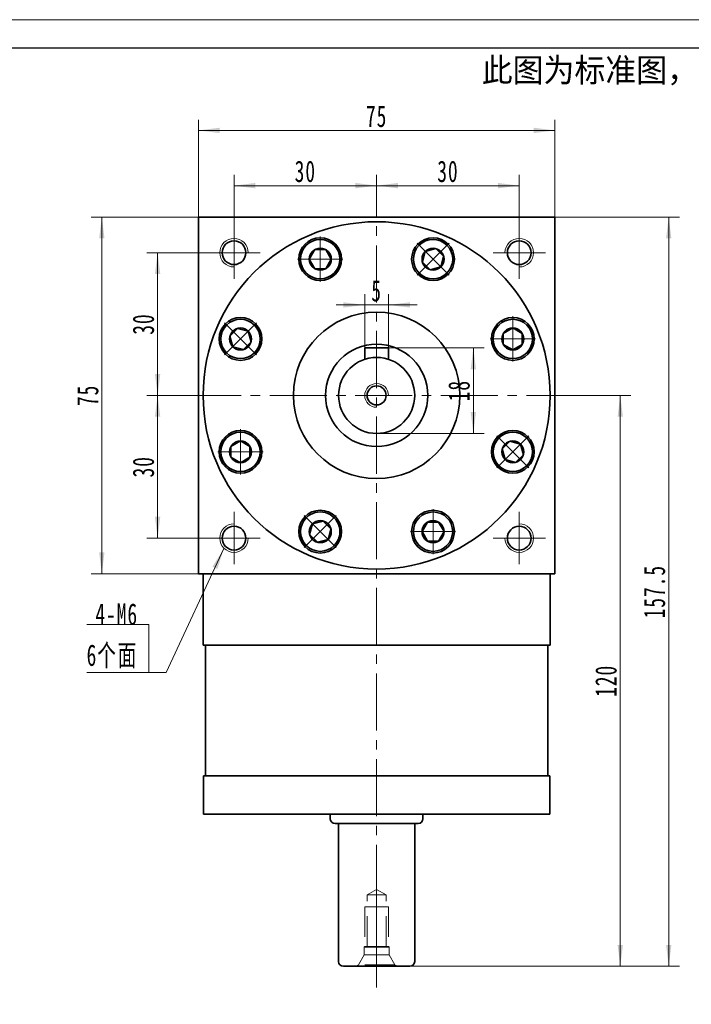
# Model space of a CAD drawing. Header units: millimetres. Extents: x 19 to 522, y 22 to 376.
# Tile 4 of 5: x 272 to 413, y 170 to 376. Entities that reach past the tile are written whole.
import ezdxf

# ---------------------------------------------------------------- set-up
doc = ezdxf.new("R2010")
doc.units = ezdxf.units.MM
doc.set_wipeout_variables(frame=1)
doc.linetypes.add('HIDDEN', pattern=[9.525, 6.35, -3.175])
doc.linetypes.add('点画线', pattern=[18, 12, -2, 2, -2])
doc.layers.get('0').update_dxf_attribs({"lineweight": 35})
doc.layers.add('6文字层', color=3, linetype='Continuous')
for name, color, linetype, lineweight in [('中心线层', 1, '点画线', 18), ('图框_外框线', 7, 'Continuous', 18), ('尺寸线层', 3, 'Continuous', 18), ('粗实线层', 7, 'Continuous', 35)]:
    doc.layers.add(name, color=color, linetype=linetype, lineweight=lineweight)
doc.styles.add('标准', font='txt', dxfattribs={"width": 0.667})
doc.dimstyles.new('a4-1-1.5', dxfattribs={"dimtxt": 4.5, "dimasz": 4.5, "dimexe": 2.25, "dimexo": 0, "dimgap": 0.75, "dimtad": 1, "dimdec": 3, "dimdsep": 46, "dimtxsty": '标准', "dimblk": '_CAXARROW', "dimcen": 0, "dimdle": 6, "dimazin": 2, "dimtfac": 0.707107, "dimtdec": 3, "dimtix": 1, "dimtmove": 2, "dimatfit": 3, "dimfxl": 0, "dimfrac": 2, "dimtolj": 1, "dimtzin": 0, "dimarcsym": 0})

# ---------------------------------------------------------------- blocks, each defined once
blk = doc.blocks.new('*X6')
at = {"layer": '尺寸线层', "linetype": 'Continuous'}
for points in [[(317.08, 341.59), (321.58, 341.03), (321.58, 342.16)], [(347.08, 341.59), (342.58, 341.03), (342.58, 342.16)]]:
    blk.add_hatch(color=0, dxfattribs=at).paths.add_polyline_path(points, flags=0)
at = {"layer": '尺寸线层', "color": 0, "linetype": 'Continuous'}
for p, q in [((317.08, 333), (317.08, 343.84)), ((347.08, 338), (347.08, 343.84)), ((347.08, 341.59), (317.08, 341.59))]:
    blk.add_line(p, q, dxfattribs=at)
at = {"layer": '尺寸线层', "color": 0, "insert": (332.08, 344.57), "char_height": 4.5, "width": 9, "attachment_point": 5, "line_spacing_factor": 1.15057, "style": '标准'}
blk.add_mtext('\\T1.1;30', dxfattribs=at)
blk = doc.blocks.new('_CAXARROW')
blk.add_hatch(color=0).paths.add_polyline_path([(0, 0), (-1, 0.125), (-1, -0.125)], flags=0)
blk = doc.blocks.new('*X7')
at = {"layer": '尺寸线层', "linetype": 'Continuous'}
for points in [[(347.08, 341.59), (351.58, 342.16), (351.58, 341.03)], [(377.08, 341.59), (372.58, 342.16), (372.58, 341.03)]]:
    blk.add_hatch(color=0, dxfattribs=at).paths.add_polyline_path(points, flags=0)
at = {"layer": '尺寸线层', "color": 0, "linetype": 'Continuous'}
for p, q in [((347.08, 338), (347.08, 343.84)), ((377.08, 333), (377.08, 343.84)), ((347.08, 341.59), (377.08, 341.59))]:
    blk.add_line(p, q, dxfattribs=at)
at = {"layer": '尺寸线层', "color": 0, "insert": (362.08, 344.57), "char_height": 4.5, "width": 9, "attachment_point": 5, "line_spacing_factor": 1.15057, "style": '标准'}
blk.add_mtext('\\T1.1;30', dxfattribs=at)
blk = doc.blocks.new('*X8')
at = {"layer": '尺寸线层', "linetype": 'Continuous'}
for points in [[(309.58, 353.2), (314.08, 352.64), (314.08, 353.77)], [(384.58, 353.2), (380.08, 352.64), (380.08, 353.77)]]:
    blk.add_hatch(color=0, dxfattribs=at).paths.add_polyline_path(points, flags=0)
at = {"layer": '尺寸线层', "color": 0, "linetype": 'Continuous'}
for p, q in [((309.58, 335), (309.58, 355.45)), ((384.58, 335), (384.58, 355.45)), ((384.58, 353.2), (309.58, 353.2))]:
    blk.add_line(p, q, dxfattribs=at)
at = {"layer": '尺寸线层', "color": 0, "insert": (347.08, 356.15), "char_height": 4.5, "width": 9, "attachment_point": 5, "line_spacing_factor": 1.15057, "style": '标准'}
blk.add_mtext('\\T1.1;75', dxfattribs=at)
blk = doc.blocks.new('*X9')
at = {"layer": '尺寸线层', "linetype": 'Continuous'}
for points in [[(289.27, 335), (289.83, 330.5), (288.71, 330.5)], [(289.27, 260), (289.83, 264.5), (288.71, 264.5)]]:
    blk.add_hatch(color=0, dxfattribs=at).paths.add_polyline_path(points, flags=0)
at = {"layer": '尺寸线层', "color": 0, "linetype": 'Continuous'}
for p, q in [((309.58, 335), (287.02, 335)), ((289.27, 335), (289.27, 260)), ((309.58, 260), (287.02, 260))]:
    blk.add_line(p, q, dxfattribs=at)
at = {"layer": '尺寸线层', "color": 0, "insert": (286.32, 297.5), "char_height": 4.5, "width": 9, "attachment_point": 5, "rotation": 90, "line_spacing_factor": 1.15057, "style": '标准'}
blk.add_mtext('\\T1.1;75', dxfattribs=at)
blk = doc.blocks.new('*X10')
at = {"layer": '尺寸线层', "linetype": 'Continuous'}
for points in [[(301.01, 327.5), (301.57, 323), (300.44, 323)], [(301.01, 297.5), (301.57, 302), (300.44, 302)]]:
    blk.add_hatch(color=0, dxfattribs=at).paths.add_polyline_path(points, flags=0)
at = {"layer": '尺寸线层', "color": 0, "linetype": 'Continuous'}
for p, q in [((311.58, 327.5), (298.76, 327.5)), ((301.01, 327.5), (301.01, 297.5)), ((306.58, 297.5), (298.76, 297.5))]:
    blk.add_line(p, q, dxfattribs=at)
at = {"layer": '尺寸线层', "color": 0, "insert": (298.03, 312.5), "char_height": 4.5, "width": 9, "attachment_point": 5, "rotation": 90, "line_spacing_factor": 1.15057, "style": '标准'}
blk.add_mtext('\\T1.1;30', dxfattribs=at)
blk = doc.blocks.new('*X11')
at = {"layer": '尺寸线层', "linetype": 'Continuous'}
for points in [[(301.01, 297.5), (301.57, 293), (300.44, 293)], [(301.01, 267.5), (301.57, 272), (300.44, 272)]]:
    blk.add_hatch(color=0, dxfattribs=at).paths.add_polyline_path(points, flags=0)
at = {"layer": '尺寸线层', "color": 0, "linetype": 'Continuous'}
for p, q in [((306.58, 297.5), (298.76, 297.5)), ((301.01, 297.5), (301.01, 267.5)), ((311.58, 267.5), (298.76, 267.5))]:
    blk.add_line(p, q, dxfattribs=at)
at = {"layer": '尺寸线层', "color": 0, "insert": (298.03, 282.5), "char_height": 4.5, "width": 9, "attachment_point": 5, "rotation": 90, "line_spacing_factor": 1.15057, "style": '标准'}
blk.add_mtext('\\T1.1;30', dxfattribs=at)
blk = doc.blocks.new('*X12')
at = {"layer": '尺寸线层', "linetype": 'Continuous'}
blk.add_hatch(color=0, dxfattribs=at).paths.add_polyline_path([(15.81, 26.08), (14.42, 21.77), (13.4, 22.24)], flags=0)
at = {"layer": '尺寸线层', "color": 0, "linetype": 'Continuous'}
blk.add_line((15.81, 26.08), (3.67, 0), dxfattribs=at)
at = {"layer": '尺寸线层', "color": 0}
for p, q in [((0, 10.09), (-13.03, 10.09)), ((0, 0), (0, 10.09)), ((0, 0), (-13.03, 0)), ((3.67, 0), (0, 0))]:
    blk.add_line(p, q, dxfattribs=at)
at = {"layer": '尺寸线层', "color": 0, "insert": (-2.25, 0.9), "char_height": 4.5, "width": 20.0078, "attachment_point": 9, "line_spacing_factor": 1.15057, "style": '标准'}
blk.add_mtext('\\T1.1;4-M6\\P6个面', dxfattribs=at)
blk = doc.blocks.new('*X13')
at = {"layer": '中心线层', "linetype": '点画线', "lineweight": 18}
for p, q in [((0, -4.76), (0, 4.76)), ((-4.76, 0), (4.76, 0))]:
    blk.add_line(p, q, dxfattribs=at)
at = {"layer": '粗实线层'}
for p, q in [((-2.31, 0), (-1.15, 2)), ((-2.31, 0), (-1.15, -2)), ((-1.15, 2), (1.15, 2)), ((2.31, 0), (1.15, 2)), ((2.31, 0), (1.15, 2)), ((2.31, 0), (1.15, -2)), ((-1.15, -2), (1.15, -2))]:
    blk.add_line(p, q, dxfattribs=at)
blk.add_circle((0, 0), 2.31, dxfattribs=at)
for start, end in [(0, 180), (180, 360)]:
    blk.add_arc((0, 0), 4.14, start, end, dxfattribs=at)
blk = doc.blocks.new('*X14')
at = {"layer": '尺寸线层', "linetype": 'Continuous'}
for points in [[(398.33, 297.5), (398.89, 293), (397.77, 293)], [(398.33, 177.5), (398.89, 182), (397.77, 182)]]:
    blk.add_hatch(color=0, dxfattribs=at).paths.add_polyline_path(points, flags=0)
at = {"layer": '尺寸线层', "color": 0, "linetype": 'Continuous'}
for p, q in [((387.58, 297.5), (400.58, 297.5)), ((398.33, 297.5), (398.33, 177.5)), ((354.08, 177.5), (400.58, 177.5))]:
    blk.add_line(p, q, dxfattribs=at)
at = {"layer": '尺寸线层', "color": 0, "insert": (395.34, 237.5), "char_height": 4.5, "width": 11.9606, "attachment_point": 5, "rotation": 90, "line_spacing_factor": 1.15057, "style": '标准'}
blk.add_mtext('\\T1.1;120', dxfattribs=at)
blk = doc.blocks.new('*X15')
at = {"layer": '尺寸线层', "linetype": 'Continuous'}
for points in [[(408.52, 335), (409.08, 330.5), (407.96, 330.5)], [(408.52, 177.5), (409.08, 182), (407.96, 182)]]:
    blk.add_hatch(color=0, dxfattribs=at).paths.add_polyline_path(points, flags=0)
at = {"layer": '尺寸线层', "color": 0, "linetype": 'Continuous'}
for p, q in [((384.58, 335), (410.77, 335)), ((408.52, 335), (408.52, 177.5)), ((354.08, 177.5), (410.77, 177.5))]:
    blk.add_line(p, q, dxfattribs=at)
at = {"layer": '尺寸线层', "color": 0, "insert": (405.53, 256.25), "char_height": 4.5, "width": 20.8061, "attachment_point": 5, "rotation": 90, "line_spacing_factor": 1.15057, "style": '标准'}
blk.add_mtext('\\T1.1;157.5', dxfattribs=at)
blk = doc.blocks.new('23343f_3')
at = {"layer": '中心线层', "linetype": '点画线', "lineweight": 18}
blk.add_line((17.47, 0), (-1.33, 0), dxfattribs=at)
at = {"layer": '粗实线层', "color": 6, "linetype": 'HIDDEN', "lineweight": 18}
for p, q in [((0, -4.4), (0, 4.4)), ((0, 4.4), (0.32, 3.85)), ((2.4, 2.65), (0.32, 3.85)), ((0.32, -3.85), (0.32, 3.85)), ((4, 2.65), (2.4, 2.65)), ((2.4, -2.65), (2.4, 2.65)), ((4.15, 2.5), (4, 2.65)), ((4, -2.65), (4, 2.65)), ((12.5, 2.5), (4.15, 2.5)), ((4.15, -2.5), (4.15, 2.5)), ((12.5, -2.5), (12.5, 2.5)), ((4.15, 2), (15, 2)), ((15, 2), (16.15, 0)), ((15, 2), (15, -2)), ((4.15, -2), (15, -2)), ((15, -2), (16.15, 0)), ((0, -4.4), (0.32, -3.85)), ((2.4, -2.65), (0.32, -3.85)), ((4, -2.65), (2.4, -2.65)), ((4.15, -2.5), (4, -2.65)), ((12.5, -2.5), (4.15, -2.5))]:
    blk.add_line(p, q, dxfattribs=at)
blk = doc.blocks.new('*X36')
at = {"layer": '尺寸线层', "linetype": 'Continuous'}
for points in [[(367.42, 307.5), (367.98, 303), (366.86, 303)], [(367.42, 289.5), (367.98, 294), (366.86, 294)]]:
    blk.add_hatch(color=0, dxfattribs=at).paths.add_polyline_path(points, flags=0)
at = {"layer": '尺寸线层', "color": 0, "linetype": 'Continuous'}
for p, q in [((349.58, 307.5), (369.67, 307.5)), ((367.42, 307.5), (367.42, 289.5)), ((347.08, 289.5), (369.67, 289.5))]:
    blk.add_line(p, q, dxfattribs=at)
at = {"layer": '尺寸线层', "color": 0, "insert": (364.43, 298.5), "char_height": 4.5, "width": 9, "attachment_point": 5, "rotation": 90, "line_spacing_factor": 1.15057, "style": '标准'}
blk.add_mtext('\\T1.1;18', dxfattribs=at)
blk = doc.blocks.new('*X37')
at = {"layer": '尺寸线层', "linetype": 'Continuous'}
for points in [[(344.58, 316.52), (340.08, 315.96), (340.08, 317.08)], [(349.58, 316.52), (354.08, 315.96), (354.08, 317.08)]]:
    blk.add_hatch(color=0, dxfattribs=at).paths.add_polyline_path(points, flags=0)
at = {"layer": '尺寸线层', "color": 0, "linetype": 'Continuous'}
for p, q in [((344.58, 307.5), (344.58, 318.77)), ((349.58, 307.5), (349.58, 318.77)), ((355.58, 316.52), (338.58, 316.52))]:
    blk.add_line(p, q, dxfattribs=at)
at = {"layer": '尺寸线层', "color": 0, "insert": (347.08, 319.47), "char_height": 4.5, "width": 9, "attachment_point": 5, "line_spacing_factor": 1.15057, "style": '标准'}
blk.add_mtext('\\T1.1;5', dxfattribs=at)
blk = doc.blocks.new('提示字样')
at = {"layer": '6文字层', "insert": (1.21, 11.52), "char_height": 10, "width": 317.6795, "attachment_point": 1}
blk.add_mtext('{\\C1;此图为标准图，如需改动尺寸请联系销售经理。}', dxfattribs=at)

msp = doc.modelspace()

# ---------------------------------------------------------------- linework, layer by layer
at = {"layer": '中心线层'}
for p, q in [((347.0781, 173.0434), (347.0781, 338.0007)), ((317.0781, 322.0007), (317.0781, 333.0007)), ((377.0781, 333.0007), (377.0781, 322.0007)), ((311.5781, 327.5007), (322.5781, 327.5007)), ((371.5781, 327.5007), (382.5781, 327.5007)), ((306.5781, 297.5007), (387.5781, 297.5007)), ((317.0781, 262.0007), (317.0781, 273.0007)), ((377.0781, 273.0007), (377.0781, 262.0007)), ((322.5781, 267.5007), (311.5781, 267.5007)), ((382.5781, 267.5007), (371.5781, 267.5007))]:
    msp.add_line(p, q, dxfattribs=at)
at = {"layer": '粗实线层'}
for p, q in [((309.5781, 335.0007), (384.5781, 335.0007)), ((309.5781, 334.1007), (309.5781, 335.0007)), ((309.5781, 335.0007), (309.5781, 260.0007)), ((384.5781, 335.0007), (384.5781, 260.0007)), ((349.5781, 307.5007), (344.5781, 307.5007)), ((344.5781, 307.5007), (344.5781, 305.1)), ((349.5781, 307.5007), (349.5781, 305.1)), ((309.5781, 260.0007), (384.5781, 260.0007)), ((310.5781, 260.0007), (310.5781, 245.0007)), ((383.5781, 245.0007), (383.5781, 260.0007)), ((310.5781, 245.0007), (383.5781, 245.0007)), ((311.0781, 217.5007), (311.0781, 245.0007)), ((383.0781, 217.5007), (383.0781, 245.0007)), ((310.6281, 209.5007), (310.6281, 217.5007)), ((310.6281, 217.5007), (383.5281, 217.5007)), ((383.5281, 217.5007), (383.5281, 209.5007)), ((310.6281, 209.5007), (383.5281, 209.5007)), ((337.3281, 209.5007), (337.3281, 208.5007)), ((356.8281, 209.5007), (356.8281, 208.5007)), ((338.3281, 207.5007), (355.8281, 207.5007)), ((339.0781, 207.5007), (339.0781, 178.5007)), ((355.0781, 178.5007), (355.0781, 207.5007)), ((340.0781, 177.5007), (354.0781, 177.5007))]:
    msp.add_line(p, q, dxfattribs=at)
for centre, radius in [((317.0781, 327.5007), 2.5), ((335.215, 326.1409), 4.5), ((358.9413, 326.1409), 4.5), ((377.0781, 327.5007), 2.5), ((347.0781, 297.5007), 17.5), ((318.4379, 309.3639), 4.5), ((375.7184, 309.3639), 4.5), ((347.0781, 297.5007), 10.75), ((347.0781, 297.5007), 8), ((347.0781, 297.5007), 2), ((318.4379, 285.6375), 4.5), ((375.7184, 285.6375), 4.5), ((335.215, 268.8604), 4.5), ((358.9413, 268.8604), 4.5), ((317.0781, 267.5007), 2.5), ((377.0781, 267.5007), 2.5)]:
    msp.add_circle(centre, radius, dxfattribs=at)
at = {"layer": '粗实线层', "lineweight": 18}
for centre, radius, start, end in [((317.0781, 327.5007), 3, 0, 270), ((377.0781, 327.5007), 3, 270, 180), ((347.0781, 297.5007), 2.5, 0, 270), ((317.0781, 267.5007), 3, 90, 360), ((377.0781, 267.5007), 3, 180, 90)]:
    msp.add_arc(centre, radius, start, end, dxfattribs=at)
at = {"layer": '粗实线层'}
for centre, start, end in [((338.3281, 208.5007), 180, 270), ((355.8281, 208.5007), 270, 0), ((340.0781, 178.5007), 180, 270), ((354.0781, 178.5007), 270, 0)]:
    msp.add_arc(centre, 1, start, end, dxfattribs=at)

# ---------------------------------------------------------------- block references
at = {"layer": '尺寸线层'}
msp.add_blockref('*X12', (299.149, 239.2544), dxfattribs=at)
at = {"layer": '粗实线层', "xscale": 0.5, "yscale": 0.5, "zscale": 0.5}
msp.add_blockref('提示字样', (368.5769, 362.6227), dxfattribs=at)
at = {"layer": '粗实线层', "rotation": 90}
msp.add_blockref('23343f_3', (347.0781, 177.5007), dxfattribs=at)

# ---------------------------------------------------------------- dimensions: what is measured, and where the dimension line sits
at = {"layer": '尺寸线层'}
for base, p1, p2, picture, middle in [((309.5781, 353.2032), (384.5781, 335.0007), (309.5781, 335.0007), '*X8', (347.0781, 356.1529)), ((317.0781, 341.5933), (347.0781, 338.0007), (317.0781, 333.0007), '*X6', (332.0781, 344.5682)), ((377.0781, 341.5933), (347.0781, 338.0007), (377.0781, 333.0007), '*X7', (362.0781, 344.5682))]:
    dim = msp.add_linear_dim(base=base, p1=p1, p2=p2, dimstyle='a4-1-1.5', override={"dimsah": 1, "dimtfill": 1, "dimtzin": 0}, dxfattribs=at)
    dim.commit()
    dim.dimension.update_dxf_attribs({"geometry": picture, "text_midpoint": middle})
for base, p1, p2, picture, middle in [((289.2717, 260.0007), (309.5781, 335.0007), (309.5781, 260.0007), '*X9', (286.3219, 297.5007)), ((301.0058, 297.5007), (311.5781, 327.5007), (306.5781, 297.5007), '*X10', (298.0309, 312.5007)), ((367.4196, 289.5007), (349.5781, 307.5007), (347.0781, 289.5007), '*X36', (364.4321, 298.5007)), ((301.0058, 267.5007), (306.5781, 297.5007), (311.5781, 267.5007), '*X11', (298.0309, 282.5007))]:
    dim = msp.add_linear_dim(base=base, p1=p1, p2=p2, angle=270, dimstyle='a4-1-1.5', override={"dimsah": 1, "dimtfill": 1, "dimtzin": 0}, dxfattribs=at)
    dim.commit()
    dim.dimension.update_dxf_attribs({"geometry": picture, "text_midpoint": middle})

# ---------------------------------------------------------------- next in the draw order: wipeouts: each hides what was drawn before it
for points in [[(339.355, 326.1409), (339.3549, 326.1652), (339.3547, 326.1895), (339.3543, 326.2137), (339.3538, 326.238), (339.3532, 326.2622), (339.3524, 326.2865), (339.3515, 326.3107), (339.3504, 326.335), (339.3492, 326.3592), (339.3479, 326.3834), (339.3464, 326.4077), (339.3447, 326.4319), (339.3429, 326.4561), (339.341, 326.4802), (339.339, 326.5044), (339.3368, 326.5286), (339.3344, 326.5527), (339.3319, 326.5769), (339.3293, 326.601), (339.3266, 326.6251), (339.3236, 326.6492), (339.3206, 326.6733), (339.3174, 326.6973), (339.3141, 326.7213), (339.3106, 326.7454), (339.307, 326.7693), (339.3032, 326.7933), (339.2993, 326.8173), (339.2953, 326.8412), (339.2911, 326.8651), (339.2911, 326.8651), (339.2531, 327.0538), (339.2063, 327.2405), (339.1508, 327.4248), (339.0869, 327.6064), (339.0146, 327.7848), (338.9341, 327.9596), (338.8455, 328.1305), (338.7491, 328.2971), (338.6451, 328.4591), (338.5336, 328.616), (338.415, 328.7676), (338.2894, 328.9135), (338.1572, 329.0534), (338.0187, 329.187), (337.8741, 329.3141), (337.7237, 329.4342), (337.5679, 329.5473), (337.407, 329.653), (337.2414, 329.7511), (337.0714, 329.8414), (336.8974, 329.9237), (336.7197, 329.9978), (336.5388, 330.0636), (336.3551, 330.1209), (336.1688, 330.1696), (335.9806, 330.2095), (335.7906, 330.2407), (335.5994, 330.2631), (335.4074, 330.2765), (335.215, 330.2809), (335.215, 330.2809), (335.0225, 330.2765), (334.8305, 330.2631), (334.6393, 330.2407), (334.4494, 330.2095), (334.2611, 330.1696), (334.0748, 330.1209), (333.8911, 330.0636), (333.7102, 329.9978), (333.5325, 329.9237), (333.3585, 329.8414), (333.1885, 329.7511), (333.0229, 329.653), (332.862, 329.5473), (332.7062, 329.4342), (332.5559, 329.3141), (332.4112, 329.187), (332.2727, 329.0534), (332.1405, 328.9135), (332.0149, 328.7676), (331.8963, 328.616), (331.7848, 328.4591), (331.6808, 328.2971), (331.5844, 328.1305), (331.4958, 327.9596), (331.4153, 327.7848), (331.343, 327.6064), (331.2791, 327.4248), (331.2236, 327.2405), (331.1768, 327.0538), (331.1388, 326.8651), (331.1388, 326.8651), (331.1346, 326.8412), (331.1306, 326.8173), (331.1267, 326.7933), (331.1229, 326.7693), (331.1193, 326.7454), (331.1158, 326.7213), (331.1125, 326.6973), (331.1093, 326.6733), (331.1063, 326.6492), (331.1034, 326.6251), (331.1006, 326.601), (331.098, 326.5769), (331.0955, 326.5527), (331.0931, 326.5286), (331.0909, 326.5044), (331.0889, 326.4802), (331.087, 326.4561), (331.0852, 326.4319), (331.0836, 326.4077), (331.0821, 326.3834), (331.0807, 326.3592), (331.0795, 326.335), (331.0784, 326.3107), (331.0775, 326.2865), (331.0767, 326.2622), (331.0761, 326.238), (331.0756, 326.2137), (331.0752, 326.1895), (331.075, 326.1652), (331.075, 326.1409), (331.075, 326.1409), (331.0806, 325.9243), (331.0976, 325.7082), (331.1259, 325.4933), (331.1654, 325.2802), (331.216, 325.0694), (331.2776, 324.8616), (331.3499, 324.6573), (331.4329, 324.4571), (331.5262, 324.2614), (331.6296, 324.0709), (331.7429, 323.8861), (331.8656, 323.7075), (331.9976, 323.5356), (332.1383, 323.3707), (332.2875, 323.2135), (332.4448, 323.0643), (332.6096, 322.9236), (332.7815, 322.7916), (332.9602, 322.6688), (333.145, 322.5556), (333.3354, 322.4522), (333.5311, 322.3589), (333.7313, 322.2759), (333.9356, 322.2036), (334.1434, 322.142), (334.3542, 322.0914), (334.5673, 322.0519), (334.7822, 322.0236), (334.9983, 322.0066), (335.215, 322.0009), (335.215, 322.0009), (335.4316, 322.0066), (335.6477, 322.0236), (335.8626, 322.0519), (336.0757, 322.0914), (336.2865, 322.142), (336.4943, 322.2036), (336.6986, 322.2759), (336.8988, 322.3589), (337.0945, 322.4522), (337.285, 322.5556), (337.4698, 322.6688), (337.6484, 322.7916), (337.8203, 322.9236), (337.9852, 323.0643), (338.1424, 323.2135), (338.2916, 323.3707), (338.4323, 323.5356), (338.5643, 323.7075), (338.6871, 323.8861), (338.8003, 324.0709), (338.9037, 324.2614), (338.997, 324.4571), (339.08, 324.6573), (339.1523, 324.8616), (339.2139, 325.0694), (339.2645, 325.2802), (339.304, 325.4933), (339.3323, 325.7082), (339.3493, 325.9243)], [(361.8688, 323.2135), (361.8859, 323.2307), (361.9029, 323.248), (361.9198, 323.2654), (361.9366, 323.2829), (361.9533, 323.3005), (361.9699, 323.3182), (361.9864, 323.336), (362.0027, 323.3539), (362.019, 323.3719), (362.0352, 323.39), (362.0513, 323.4082), (362.0672, 323.4265), (362.0831, 323.4448), (362.0988, 323.4633), (362.1145, 323.4818), (362.13, 323.5005), (362.1454, 323.5192), (362.1607, 323.538), (362.1759, 323.557), (362.191, 323.576), (362.206, 323.595), (362.2209, 323.6142), (362.2356, 323.6335), (362.2502, 323.6528), (362.2648, 323.6723), (362.2792, 323.6918), (362.2935, 323.7114), (362.3077, 323.7311), (362.3217, 323.7508), (362.3357, 323.7707), (362.3357, 323.7707), (362.4422, 323.931), (362.5411, 324.0962), (362.6323, 324.2657), (362.7154, 324.4393), (362.7905, 324.6166), (362.8572, 324.7971), (362.9154, 324.9806), (362.965, 325.1666), (363.006, 325.3547), (363.0381, 325.5444), (363.0614, 325.7355), (363.0758, 325.9275), (363.0813, 326.1199), (363.0778, 326.3123), (363.0653, 326.5044), (363.044, 326.6957), (363.0138, 326.8858), (362.9747, 327.0743), (362.927, 327.2608), (362.8706, 327.4448), (362.8058, 327.6261), (362.7326, 327.8041), (362.6512, 327.9785), (362.5617, 328.149), (362.4645, 328.3151), (362.3596, 328.4765), (362.2474, 328.6329), (362.128, 328.7839), (362.0017, 328.9291), (361.8688, 329.0684), (361.8688, 329.0684), (361.7295, 329.2013), (361.5843, 329.3276), (361.4333, 329.447), (361.2769, 329.5592), (361.1155, 329.6641), (360.9494, 329.7613), (360.7789, 329.8508), (360.6045, 329.9322), (360.4265, 330.0054), (360.2452, 330.0702), (360.0612, 330.1266), (359.8747, 330.1744), (359.6862, 330.2134), (359.4961, 330.2436), (359.3048, 330.265), (359.1127, 330.2774), (358.9203, 330.2809), (358.7279, 330.2754), (358.5359, 330.261), (358.3448, 330.2377), (358.155, 330.2056), (357.967, 330.1646), (357.781, 330.115), (357.5975, 330.0568), (357.4169, 329.9901), (357.2397, 329.9151), (357.0661, 329.8319), (356.8965, 329.7407), (356.7314, 329.6418), (356.5711, 329.5353), (356.5711, 329.5353), (356.5512, 329.5213), (356.5315, 329.5073), (356.5118, 329.4931), (356.4922, 329.4788), (356.4727, 329.4644), (356.4532, 329.4499), (356.4339, 329.4352), (356.4146, 329.4205), (356.3954, 329.4056), (356.3763, 329.3906), (356.3573, 329.3755), (356.3384, 329.3603), (356.3196, 329.345), (356.3009, 329.3296), (356.2822, 329.3141), (356.2637, 329.2984), (356.2452, 329.2827), (356.2269, 329.2668), (356.2086, 329.2509), (356.1904, 329.2348), (356.1723, 329.2186), (356.1543, 329.2023), (356.1364, 329.186), (356.1186, 329.1695), (356.1009, 329.1529), (356.0833, 329.1362), (356.0658, 329.1194), (356.0484, 329.1025), (356.0311, 329.0855), (356.0139, 329.0684), (356.0139, 329.0684), (355.8647, 328.9111), (355.7239, 328.7463), (355.592, 328.5744), (355.4692, 328.3957), (355.356, 328.2109), (355.2526, 328.0205), (355.1593, 327.8248), (355.0763, 327.6246), (355.004, 327.4203), (354.9424, 327.2125), (354.8918, 327.0017), (354.8523, 326.7886), (354.824, 326.5737), (354.807, 326.3576), (354.8013, 326.1409), (354.807, 325.9243), (354.824, 325.7082), (354.8523, 325.4933), (354.8918, 325.2802), (354.9424, 325.0694), (355.004, 324.8616), (355.0763, 324.6573), (355.1593, 324.4571), (355.2526, 324.2614), (355.356, 324.0709), (355.4692, 323.8861), (355.592, 323.7075), (355.7239, 323.5356), (355.8647, 323.3707), (356.0139, 323.2135), (356.0139, 323.2135), (356.1711, 323.0643), (356.3359, 322.9236), (356.5079, 322.7916), (356.6865, 322.6688), (356.8713, 322.5556), (357.0618, 322.4522), (357.2574, 322.3589), (357.4577, 322.2759), (357.662, 322.2036), (357.8698, 322.142), (358.0806, 322.0914), (358.2937, 322.0519), (358.5086, 322.0236), (358.7247, 322.0066), (358.9413, 322.0009), (359.158, 322.0066), (359.3741, 322.0236), (359.589, 322.0519), (359.8021, 322.0914), (360.0128, 322.142), (360.2207, 322.2036), (360.425, 322.2759), (360.6252, 322.3589), (360.8209, 322.4522), (361.0113, 322.5556), (361.1961, 322.6688), (361.3748, 322.7916), (361.5467, 322.9236), (361.7115, 323.0643)], [(321.3653, 312.2913), (321.3481, 312.3084), (321.3308, 312.3254), (321.3134, 312.3423), (321.2959, 312.3591), (321.2783, 312.3758), (321.2606, 312.3924), (321.2428, 312.4089), (321.2249, 312.4253), (321.2069, 312.4416), (321.1888, 312.4577), (321.1706, 312.4738), (321.1524, 312.4898), (321.134, 312.5056), (321.1155, 312.5214), (321.097, 312.537), (321.0783, 312.5525), (321.0596, 312.5679), (321.0408, 312.5833), (321.0219, 312.5985), (321.0029, 312.6135), (320.9838, 312.6285), (320.9646, 312.6434), (320.9453, 312.6581), (320.926, 312.6728), (320.9066, 312.6873), (320.887, 312.7017), (320.8674, 312.716), (320.8477, 312.7302), (320.828, 312.7443), (320.8081, 312.7582), (320.8081, 312.7582), (320.6478, 312.8647), (320.4827, 312.9636), (320.3131, 313.0548), (320.1395, 313.138), (319.9623, 313.213), (319.7817, 313.2797), (319.5982, 313.3379), (319.4123, 313.3876), (319.2242, 313.4285), (319.0344, 313.4607), (318.8433, 313.484), (318.6514, 313.4984), (318.4589, 313.5038), (318.2665, 313.5003), (318.0744, 313.4879), (317.8831, 313.4665), (317.693, 313.4363), (317.5045, 313.3973), (317.318, 313.3495), (317.134, 313.2932), (316.9527, 313.2283), (316.7747, 313.1551), (316.6003, 313.0737), (316.4298, 312.9843), (316.2637, 312.887), (316.1023, 312.7822), (315.9459, 312.6699), (315.795, 312.5505), (315.6497, 312.4242), (315.5105, 312.2913), (315.5105, 312.2913), (315.3775, 312.152), (315.2513, 312.0068), (315.1318, 311.8558), (315.0196, 311.6994), (314.9147, 311.538), (314.8175, 311.3719), (314.728, 311.2014), (314.6466, 311.027), (314.5734, 310.849), (314.5086, 310.6678), (314.4522, 310.4837), (314.4045, 310.2972), (314.3654, 310.1087), (314.3352, 309.9186), (314.3139, 309.7273), (314.3014, 309.5353), (314.2979, 309.3428), (314.3034, 309.1504), (314.3178, 308.9584), (314.3411, 308.7674), (314.3732, 308.5776), (314.4142, 308.3895), (314.4638, 308.2035), (314.522, 308.02), (314.5887, 307.8395), (314.6638, 307.6622), (314.7469, 307.4886), (314.8381, 307.3191), (314.937, 307.154), (315.0435, 306.9936), (315.0435, 306.9936), (315.0575, 306.9738), (315.0716, 306.954), (315.0857, 306.9343), (315.1, 306.9147), (315.1144, 306.8952), (315.129, 306.8758), (315.1436, 306.8564), (315.1584, 306.8371), (315.1732, 306.818), (315.1882, 306.7989), (315.2033, 306.7799), (315.2185, 306.761), (315.2338, 306.7421), (315.2492, 306.7234), (315.2647, 306.7048), (315.2804, 306.6862), (315.2961, 306.6678), (315.312, 306.6494), (315.3279, 306.6311), (315.344, 306.6129), (315.3602, 306.5948), (315.3765, 306.5769), (315.3929, 306.559), (315.4093, 306.5412), (315.4259, 306.5235), (315.4426, 306.5059), (315.4594, 306.4884), (315.4763, 306.471), (315.4934, 306.4536), (315.5105, 306.4364), (315.5105, 306.4364), (315.6677, 306.2872), (315.8325, 306.1465), (316.0044, 306.0145), (316.1831, 305.8918), (316.3679, 305.7785), (316.5584, 305.6751), (316.754, 305.5818), (316.9542, 305.4988), (317.1585, 305.4265), (317.3664, 305.3649), (317.5771, 305.3143), (317.7902, 305.2748), (318.0051, 305.2465), (318.2212, 305.2295), (318.4379, 305.2239), (318.6546, 305.2295), (318.8706, 305.2465), (319.0855, 305.2748), (319.2986, 305.3143), (319.5094, 305.3649), (319.7172, 305.4265), (319.9215, 305.4988), (320.1218, 305.5818), (320.3174, 305.6751), (320.5079, 305.7785), (320.6927, 305.8918), (320.8713, 306.0145), (321.0433, 306.1465), (321.2081, 306.2872), (321.3653, 306.4364), (321.3653, 306.4364), (321.5145, 306.5937), (321.6553, 306.7585), (321.7872, 306.9304), (321.91, 307.1091), (322.0232, 307.2939), (322.1266, 307.4843), (322.22, 307.68), (322.3029, 307.8802), (322.3753, 308.0845), (322.4368, 308.2924), (322.4874, 308.5031), (322.5269, 308.7162), (322.5552, 308.9311), (322.5722, 309.1472), (322.5779, 309.3639), (322.5722, 309.5805), (322.5552, 309.7966), (322.5269, 310.0115), (322.4874, 310.2246), (322.4368, 310.4354), (322.3753, 310.6432), (322.3029, 310.8475), (322.22, 311.0478), (322.1266, 311.2434), (322.0232, 311.4339), (321.91, 311.6187), (321.7872, 311.7973), (321.6553, 311.9692), (321.5145, 312.1341)], [(375.7184, 305.2239), (375.7427, 305.2239), (375.7669, 305.2241), (375.7912, 305.2245), (375.8155, 305.225), (375.8397, 305.2256), (375.864, 305.2264), (375.8882, 305.2273), (375.9124, 305.2284), (375.9367, 305.2296), (375.9609, 305.231), (375.9851, 305.2325), (376.0093, 305.2341), (376.0335, 305.2359), (376.0577, 305.2378), (376.0819, 305.2398), (376.1061, 305.2421), (376.1302, 305.2444), (376.1543, 305.2469), (376.1785, 305.2495), (376.2026, 305.2523), (376.2267, 305.2552), (376.2507, 305.2582), (376.2748, 305.2614), (376.2988, 305.2647), (376.3228, 305.2682), (376.3468, 305.2718), (376.3708, 305.2756), (376.3947, 305.2795), (376.4187, 305.2835), (376.4426, 305.2877), (376.4426, 305.2877), (376.6312, 305.3258), (376.818, 305.3725), (377.0023, 305.428), (377.1839, 305.4919), (377.3623, 305.5642), (377.5371, 305.6447), (377.708, 305.7333), (377.8746, 305.8297), (378.0366, 305.9337), (378.1935, 306.0452), (378.3451, 306.1638), (378.491, 306.2894), (378.6309, 306.4216), (378.7645, 306.5601), (378.8915, 306.7048), (379.0117, 306.8551), (379.1248, 307.0109), (379.2305, 307.1718), (379.3286, 307.3374), (379.4188, 307.5074), (379.5011, 307.6814), (379.5753, 307.8591), (379.641, 308.04), (379.6983, 308.2237), (379.747, 308.41), (379.787, 308.5983), (379.8182, 308.7882), (379.8405, 308.9794), (379.8539, 309.1714), (379.8584, 309.3639), (379.8584, 309.3639), (379.8539, 309.5563), (379.8405, 309.7483), (379.8182, 309.9395), (379.787, 310.1295), (379.747, 310.3177), (379.6983, 310.504), (379.641, 310.6877), (379.5753, 310.8686), (379.5011, 311.0463), (379.4188, 311.2203), (379.3286, 311.3903), (379.2305, 311.5559), (379.1248, 311.7168), (379.0117, 311.8726), (378.8915, 312.023), (378.7645, 312.1676), (378.6309, 312.3061), (378.491, 312.4383), (378.3451, 312.5639), (378.1935, 312.6825), (378.0366, 312.794), (377.8746, 312.898), (377.708, 312.9944), (377.5371, 313.083), (377.3623, 313.1635), (377.1839, 313.2358), (377.0023, 313.2998), (376.818, 313.3552), (376.6312, 313.402), (376.4426, 313.44), (376.4426, 313.44), (376.4187, 313.4442), (376.3947, 313.4482), (376.3708, 313.4521), (376.3468, 313.4559), (376.3228, 313.4595), (376.2988, 313.463), (376.2748, 313.4663), (376.2507, 313.4695), (376.2267, 313.4725), (376.2026, 313.4755), (376.1785, 313.4782), (376.1543, 313.4808), (376.1302, 313.4833), (376.1061, 313.4857), (376.0819, 313.4879), (376.0577, 313.4899), (376.0335, 313.4919), (376.0093, 313.4936), (375.9851, 313.4953), (375.9609, 313.4968), (375.9367, 313.4981), (375.9124, 313.4993), (375.8882, 313.5004), (375.864, 313.5013), (375.8397, 313.5021), (375.8155, 313.5027), (375.7912, 313.5032), (375.7669, 313.5036), (375.7427, 313.5038), (375.7184, 313.5039), (375.7184, 313.5039), (375.5017, 313.4982), (375.2857, 313.4812), (375.0708, 313.4529), (374.8577, 313.4134), (374.6469, 313.3628), (374.4391, 313.3012), (374.2348, 313.2289), (374.0345, 313.1459), (373.8389, 313.0526), (373.6484, 312.9492), (373.4636, 312.836), (373.285, 312.7132), (373.113, 312.5812), (372.9482, 312.4405), (372.791, 312.2913), (372.6418, 312.1341), (372.501, 311.9692), (372.3691, 311.7973), (372.2463, 311.6187), (372.1331, 311.4339), (372.0296, 311.2434), (371.9363, 311.0478), (371.8534, 310.8475), (371.781, 310.6432), (371.7195, 310.4354), (371.6689, 310.2246), (371.6294, 310.0115), (371.6011, 309.7966), (371.5841, 309.5805), (371.5784, 309.3639), (371.5784, 309.3639), (371.5841, 309.1472), (371.6011, 308.9311), (371.6294, 308.7162), (371.6689, 308.5031), (371.7195, 308.2924), (371.781, 308.0845), (371.8534, 307.8802), (371.9363, 307.68), (372.0296, 307.4843), (372.1331, 307.2939), (372.2463, 307.1091), (372.3691, 306.9304), (372.501, 306.7585), (372.6418, 306.5937), (372.791, 306.4364), (372.9482, 306.2872), (373.113, 306.1465), (373.285, 306.0145), (373.4636, 305.8918), (373.6484, 305.7785), (373.8389, 305.6751), (374.0345, 305.5818), (374.2348, 305.4988), (374.4391, 305.4265), (374.6469, 305.3649), (374.8577, 305.3143), (375.0708, 305.2748), (375.2857, 305.2465), (375.5017, 305.2295)], [(318.4379, 289.7775), (318.4136, 289.7774), (318.3894, 289.7772), (318.3651, 289.7768), (318.3408, 289.7764), (318.3166, 289.7757), (318.2923, 289.7749), (318.2681, 289.774), (318.2438, 289.7729), (318.2196, 289.7717), (318.1954, 289.7704), (318.1712, 289.7689), (318.147, 289.7673), (318.1228, 289.7655), (318.0986, 289.7636), (318.0744, 289.7615), (318.0502, 289.7593), (318.0261, 289.757), (318.002, 289.7545), (317.9778, 289.7518), (317.9537, 289.7491), (317.9296, 289.7462), (317.9056, 289.7431), (317.8815, 289.7399), (317.8575, 289.7366), (317.8335, 289.7331), (317.8095, 289.7295), (317.7855, 289.7258), (317.7616, 289.7219), (317.7376, 289.7178), (317.7137, 289.7137), (317.7137, 289.7137), (317.525, 289.6756), (317.3383, 289.6288), (317.154, 289.5734), (316.9724, 289.5094), (316.794, 289.4371), (316.6192, 289.3566), (316.4483, 289.2681), (316.2817, 289.1717), (316.1197, 289.0676), (315.9628, 288.9562), (315.8112, 288.8375), (315.6653, 288.712), (315.5254, 288.5798), (315.3918, 288.4412), (315.2647, 288.2966), (315.1446, 288.1462), (315.0315, 287.9904), (314.9258, 287.8295), (314.8277, 287.6639), (314.7374, 287.4939), (314.6552, 287.3199), (314.581, 287.1423), (314.5153, 286.9614), (314.458, 286.7776), (314.4093, 286.5914), (314.3693, 286.4031), (314.3381, 286.2131), (314.3158, 286.0219), (314.3024, 285.8299), (314.2979, 285.6375), (314.2979, 285.6375), (314.3024, 285.4451), (314.3158, 285.253), (314.3381, 285.0618), (314.3693, 284.8719), (314.4093, 284.6836), (314.458, 284.4974), (314.5153, 284.3136), (314.581, 284.1327), (314.6552, 283.9551), (314.7374, 283.781), (314.8277, 283.611), (314.9258, 283.4454), (315.0315, 283.2846), (315.1446, 283.1288), (315.2647, 282.9784), (315.3918, 282.8338), (315.5254, 282.6952), (315.6653, 282.563), (315.8112, 282.4375), (315.9628, 282.3188), (316.1197, 282.2074), (316.2817, 282.1033), (316.4483, 282.0069), (316.6192, 281.9184), (316.794, 281.8378), (316.9724, 281.7655), (317.154, 281.7016), (317.3383, 281.6462), (317.525, 281.5994), (317.7137, 281.5613), (317.7137, 281.5613), (317.7376, 281.5571), (317.7616, 281.5531), (317.7855, 281.5492), (317.8095, 281.5455), (317.8335, 281.5418), (317.8575, 281.5384), (317.8815, 281.535), (317.9056, 281.5319), (317.9296, 281.5288), (317.9537, 281.5259), (317.9778, 281.5231), (318.002, 281.5205), (318.0261, 281.518), (318.0502, 281.5157), (318.0744, 281.5135), (318.0986, 281.5114), (318.1228, 281.5095), (318.147, 281.5077), (318.1712, 281.5061), (318.1954, 281.5046), (318.2196, 281.5032), (318.2438, 281.502), (318.2681, 281.501), (318.2923, 281.5), (318.3166, 281.4993), (318.3408, 281.4986), (318.3651, 281.4981), (318.3894, 281.4978), (318.4136, 281.4976), (318.4379, 281.4975), (318.4379, 281.4975), (318.6546, 281.5032), (318.8706, 281.5202), (319.0855, 281.5485), (319.2986, 281.588), (319.5094, 281.6386), (319.7172, 281.7001), (319.9215, 281.7725), (320.1218, 281.8554), (320.3174, 281.9487), (320.5079, 282.0521), (320.6927, 282.1654), (320.8713, 282.2882), (321.0433, 282.4201), (321.2081, 282.5609), (321.3653, 282.7101), (321.5145, 282.8673), (321.6553, 283.0321), (321.7872, 283.2041), (321.91, 283.3827), (322.0232, 283.5675), (322.1266, 283.758), (322.22, 283.9536), (322.3029, 284.1538), (322.3753, 284.3582), (322.4368, 284.566), (322.4874, 284.7767), (322.5269, 284.9899), (322.5552, 285.2047), (322.5722, 285.4208), (322.5779, 285.6375), (322.5779, 285.6375), (322.5722, 285.8542), (322.5552, 286.0702), (322.5269, 286.2851), (322.4874, 286.4982), (322.4368, 286.709), (322.3753, 286.9168), (322.3029, 287.1211), (322.22, 287.3214), (322.1266, 287.517), (322.0232, 287.7075), (321.91, 287.8923), (321.7872, 288.0709), (321.6553, 288.2429), (321.5145, 288.4077), (321.3653, 288.5649), (321.2081, 288.7141), (321.0433, 288.8549), (320.8713, 288.9868), (320.6927, 289.1096), (320.5079, 289.2228), (320.3174, 289.3263), (320.1218, 289.4196), (319.9215, 289.5025), (319.7172, 289.5749), (319.5094, 289.6364), (319.2986, 289.687), (319.0855, 289.7265), (318.8706, 289.7548), (318.6546, 289.7718)], [(372.791, 282.7101), (372.8082, 282.693), (372.8255, 282.676), (372.8429, 282.6591), (372.8604, 282.6423), (372.878, 282.6256), (372.8957, 282.609), (372.9135, 282.5925), (372.9314, 282.5761), (372.9494, 282.5598), (372.9675, 282.5436), (372.9857, 282.5276), (373.0039, 282.5116), (373.0223, 282.4957), (373.0408, 282.48), (373.0593, 282.4644), (373.078, 282.4488), (373.0967, 282.4334), (373.1155, 282.4181), (373.1344, 282.4029), (373.1534, 282.3878), (373.1725, 282.3728), (373.1917, 282.358), (373.211, 282.3432), (373.2303, 282.3286), (373.2497, 282.314), (373.2693, 282.2996), (373.2889, 282.2853), (373.3085, 282.2712), (373.3283, 282.2571), (373.3482, 282.2431), (373.3482, 282.2431), (373.5085, 282.1366), (373.6736, 282.0377), (373.8432, 281.9465), (374.0168, 281.8634), (374.194, 281.7884), (374.3746, 281.7217), (374.5581, 281.6634), (374.744, 281.6138), (374.9321, 281.5728), (375.1219, 281.5407), (375.313, 281.5174), (375.5049, 281.503), (375.6973, 281.4975), (375.8898, 281.501), (376.0819, 281.5135), (376.2732, 281.5348), (376.4633, 281.5651), (376.6518, 281.6041), (376.8383, 281.6518), (377.0223, 281.7082), (377.2035, 281.773), (377.3816, 281.8462), (377.556, 281.9277), (377.7265, 282.0171), (377.8926, 282.1143), (378.054, 282.2192), (378.2104, 282.3315), (378.3613, 282.4509), (378.5066, 282.5772), (378.6458, 282.7101), (378.6458, 282.7101), (378.7787, 282.8493), (378.905, 282.9946), (379.0244, 283.1455), (379.1367, 283.3019), (379.2416, 283.4633), (379.3388, 283.6294), (379.4282, 283.7999), (379.5097, 283.9743), (379.5829, 284.1524), (379.6477, 284.3336), (379.7041, 284.5176), (379.7518, 284.7041), (379.7908, 284.8926), (379.8211, 285.0827), (379.8424, 285.274), (379.8549, 285.4661), (379.8584, 285.6586), (379.8529, 285.851), (379.8385, 286.0429), (379.8152, 286.234), (379.7831, 286.4238), (379.7421, 286.6119), (379.6925, 286.7978), (379.6342, 286.9813), (379.5675, 287.1619), (379.4925, 287.3391), (379.4094, 287.5127), (379.3182, 287.6823), (379.2193, 287.8474), (379.1128, 288.0077), (379.1128, 288.0077), (379.0988, 288.0276), (379.0847, 288.0474), (379.0706, 288.067), (379.0563, 288.0866), (379.0419, 288.1062), (379.0273, 288.1256), (379.0127, 288.1449), (378.9979, 288.1642), (378.9831, 288.1834), (378.9681, 288.2025), (378.953, 288.2215), (378.9378, 288.2404), (378.9225, 288.2592), (378.9071, 288.2779), (378.8915, 288.2966), (378.8759, 288.3151), (378.8602, 288.3336), (378.8443, 288.352), (378.8283, 288.3702), (378.8123, 288.3884), (378.7961, 288.4065), (378.7798, 288.4245), (378.7634, 288.4424), (378.7469, 288.4602), (378.7303, 288.4779), (378.7136, 288.4955), (378.6968, 288.513), (378.6799, 288.5304), (378.6629, 288.5477), (378.6458, 288.5649), (378.6458, 288.5649), (378.4886, 288.7141), (378.3238, 288.8549), (378.1518, 288.9868), (377.9732, 289.1096), (377.7884, 289.2228), (377.5979, 289.3263), (377.4023, 289.4196), (377.2021, 289.5025), (376.9977, 289.5749), (376.7899, 289.6364), (376.5792, 289.687), (376.366, 289.7265), (376.1512, 289.7548), (375.9351, 289.7718), (375.7184, 289.7775), (375.5017, 289.7718), (375.2857, 289.7548), (375.0708, 289.7265), (374.8577, 289.687), (374.6469, 289.6364), (374.4391, 289.5749), (374.2348, 289.5025), (374.0345, 289.4196), (373.8389, 289.3263), (373.6484, 289.2228), (373.4636, 289.1096), (373.285, 288.9868), (373.113, 288.8549), (372.9482, 288.7141), (372.791, 288.5649), (372.791, 288.5649), (372.6418, 288.4077), (372.501, 288.2429), (372.3691, 288.0709), (372.2463, 287.8923), (372.1331, 287.7075), (372.0296, 287.517), (371.9363, 287.3214), (371.8534, 287.1211), (371.781, 286.9168), (371.7195, 286.709), (371.6689, 286.4982), (371.6294, 286.2851), (371.6011, 286.0702), (371.5841, 285.8542), (371.5784, 285.6375), (371.5841, 285.4208), (371.6011, 285.2047), (371.6294, 284.9899), (371.6689, 284.7767), (371.7195, 284.566), (371.781, 284.3582), (371.8534, 284.1538), (371.9363, 283.9536), (372.0296, 283.758), (372.1331, 283.5675), (372.2463, 283.3827), (372.3691, 283.2041), (372.501, 283.0321), (372.6418, 282.8673)], [(332.2875, 271.7878), (332.2704, 271.7706), (332.2534, 271.7533), (332.2365, 271.7359), (332.2197, 271.7184), (332.203, 271.7008), (332.1864, 271.6831), (332.1699, 271.6653), (332.1536, 271.6474), (332.1373, 271.6294), (332.1211, 271.6113), (332.105, 271.5932), (332.0891, 271.5749), (332.0732, 271.5565), (332.0575, 271.5381), (332.0418, 271.5195), (332.0263, 271.5009), (332.0109, 271.4821), (331.9956, 271.4633), (331.9804, 271.4444), (331.9653, 271.4254), (331.9503, 271.4063), (331.9354, 271.3871), (331.9207, 271.3679), (331.906, 271.3485), (331.8915, 271.3291), (331.8771, 271.3096), (331.8628, 271.29), (331.8486, 271.2703), (331.8346, 271.2505), (331.8206, 271.2307), (331.8206, 271.2307), (331.7141, 271.0703), (331.6152, 270.9052), (331.524, 270.7357), (331.4408, 270.5621), (331.3658, 270.3848), (331.2991, 270.2042), (331.2409, 270.0208), (331.1913, 269.8348), (331.1503, 269.6467), (331.1182, 269.4569), (331.0949, 269.2658), (331.0805, 269.0739), (331.075, 268.8815), (331.0785, 268.689), (331.0909, 268.4969), (331.1123, 268.3056), (331.1425, 268.1155), (331.1815, 267.927), (331.2293, 267.7406), (331.2857, 267.5565), (331.3505, 267.3753), (331.4237, 267.1973), (331.5051, 267.0228), (331.5946, 266.8524), (331.6918, 266.6863), (331.7967, 266.5248), (331.9089, 266.3685), (332.0283, 266.2175), (332.1546, 266.0722), (332.2875, 265.933), (332.2875, 265.933), (332.4268, 265.8001), (332.572, 265.6738), (332.723, 265.5544), (332.8794, 265.4421), (333.0408, 265.3373), (333.2069, 265.24), (333.3774, 265.1506), (333.5518, 265.0692), (333.7298, 264.996), (333.9111, 264.9311), (334.0951, 264.8747), (334.2816, 264.827), (334.4701, 264.788), (334.6602, 264.7578), (334.8515, 264.7364), (335.0436, 264.724), (335.236, 264.7205), (335.4284, 264.7259), (335.6204, 264.7403), (335.8115, 264.7636), (336.0012, 264.7958), (336.1893, 264.8367), (336.3753, 264.8863), (336.5588, 264.9446), (336.7393, 265.0113), (336.9166, 265.0863), (337.0902, 265.1695), (337.2597, 265.2606), (337.4249, 265.3596), (337.5852, 265.4661), (337.5852, 265.4661), (337.6051, 265.48), (337.6248, 265.4941), (337.6445, 265.5083), (337.6641, 265.5226), (337.6836, 265.537), (337.7031, 265.5515), (337.7224, 265.5661), (337.7417, 265.5809), (337.7609, 265.5958), (337.7799, 265.6107), (337.7989, 265.6258), (337.8179, 265.641), (337.8367, 265.6563), (337.8554, 265.6717), (337.8741, 265.6873), (337.8926, 265.7029), (337.9111, 265.7187), (337.9294, 265.7345), (337.9477, 265.7505), (337.9659, 265.7665), (337.984, 265.7827), (338.002, 265.799), (338.0199, 265.8154), (338.0377, 265.8319), (338.0554, 265.8485), (338.073, 265.8652), (338.0905, 265.882), (338.1079, 265.8989), (338.1252, 265.9159), (338.1424, 265.933), (338.1424, 265.933), (338.2916, 266.0902), (338.4323, 266.255), (338.5643, 266.427), (338.6871, 266.6056), (338.8003, 266.7904), (338.9037, 266.9809), (338.997, 267.1765), (339.08, 267.3768), (339.1523, 267.5811), (339.2139, 267.7889), (339.2645, 267.9997), (339.304, 268.2128), (339.3323, 268.4277), (339.3493, 268.6437), (339.355, 268.8604), (339.3493, 269.0771), (339.3323, 269.2932), (339.304, 269.508), (339.2645, 269.7212), (339.2139, 269.9319), (339.1523, 270.1397), (339.08, 270.3441), (338.997, 270.5443), (338.9037, 270.7399), (338.8003, 270.9304), (338.6871, 271.1152), (338.5643, 271.2938), (338.4323, 271.4658), (338.2916, 271.6306), (338.1424, 271.7878), (338.1424, 271.7878), (337.9852, 271.937), (337.8203, 272.0778), (337.6484, 272.2097), (337.4698, 272.3325), (337.285, 272.4458), (337.0945, 272.5492), (336.8988, 272.6425), (336.6986, 272.7254), (336.4943, 272.7978), (336.2865, 272.8593), (336.0757, 272.9099), (335.8626, 272.9494), (335.6477, 272.9777), (335.4316, 272.9947), (335.215, 273.0004), (334.9983, 272.9947), (334.7822, 272.9777), (334.5673, 272.9494), (334.3542, 272.9099), (334.1434, 272.8593), (333.9356, 272.7978), (333.7313, 272.7254), (333.5311, 272.6425), (333.3354, 272.5492), (333.145, 272.4458), (332.9602, 272.3325), (332.7815, 272.2097), (332.6096, 272.0778), (332.4448, 271.937)], [(354.8013, 268.8604), (354.8014, 268.8361), (354.8016, 268.8119), (354.802, 268.7876), (354.8025, 268.7634), (354.8031, 268.7391), (354.8039, 268.7149), (354.8048, 268.6906), (354.8059, 268.6664), (354.8071, 268.6421), (354.8084, 268.6179), (354.8099, 268.5937), (354.8116, 268.5695), (354.8133, 268.5453), (354.8153, 268.5211), (354.8173, 268.4969), (354.8195, 268.4728), (354.8219, 268.4486), (354.8243, 268.4245), (354.827, 268.4004), (354.8297, 268.3763), (354.8326, 268.3522), (354.8357, 268.3281), (354.8389, 268.304), (354.8422, 268.28), (354.8457, 268.256), (354.8493, 268.232), (354.8531, 268.208), (354.8569, 268.1841), (354.861, 268.1602), (354.8652, 268.1363), (354.8652, 268.1363), (354.9032, 267.9476), (354.95, 267.7609), (355.0054, 267.5765), (355.0694, 267.395), (355.1417, 267.2166), (355.2222, 267.0417), (355.3108, 266.8708), (355.4072, 266.7042), (355.5112, 266.5423), (355.6227, 266.3853), (355.7413, 266.2337), (355.8669, 266.0878), (355.9991, 265.9479), (356.1376, 265.8143), (356.2822, 265.6873), (356.4326, 265.5671), (356.5884, 265.4541), (356.7493, 265.3484), (356.9149, 265.2503), (357.0849, 265.16), (357.2589, 265.0777), (357.4366, 265.0036), (357.6175, 264.9378), (357.8012, 264.8805), (357.9874, 264.8318), (358.1757, 264.7918), (358.3657, 264.7606), (358.5569, 264.7383), (358.7489, 264.7249), (358.9413, 264.7204), (358.9413, 264.7204), (359.1338, 264.7249), (359.3258, 264.7383), (359.517, 264.7606), (359.7069, 264.7918), (359.8952, 264.8318), (360.0814, 264.8805), (360.2652, 264.9378), (360.4461, 265.0036), (360.6238, 265.0777), (360.7978, 265.16), (360.9678, 265.2503), (361.1334, 265.3484), (361.2943, 265.4541), (361.4501, 265.5671), (361.6004, 265.6873), (361.7451, 265.8143), (361.8836, 265.9479), (362.0158, 266.0878), (362.1414, 266.2337), (362.26, 266.3853), (362.3715, 266.5423), (362.4755, 266.7042), (362.5719, 266.8708), (362.6605, 267.0417), (362.741, 267.2166), (362.8133, 267.395), (362.8772, 267.5765), (362.9326, 267.7609), (362.9794, 267.9476), (363.0175, 268.1363), (363.0175, 268.1363), (363.0217, 268.1602), (363.0257, 268.1841), (363.0296, 268.208), (363.0334, 268.232), (363.037, 268.256), (363.0404, 268.28), (363.0438, 268.304), (363.047, 268.3281), (363.05, 268.3522), (363.0529, 268.3763), (363.0557, 268.4004), (363.0583, 268.4245), (363.0608, 268.4486), (363.0631, 268.4728), (363.0653, 268.4969), (363.0674, 268.5211), (363.0693, 268.5453), (363.0711, 268.5695), (363.0727, 268.5937), (363.0742, 268.6179), (363.0756, 268.6421), (363.0768, 268.6664), (363.0778, 268.6906), (363.0788, 268.7149), (363.0796, 268.7391), (363.0802, 268.7634), (363.0807, 268.7876), (363.081, 268.8119), (363.0813, 268.8361), (363.0813, 268.8604), (363.0813, 268.8604), (363.0757, 269.0771), (363.0587, 269.2932), (363.0304, 269.508), (362.9909, 269.7212), (362.9403, 269.9319), (362.8787, 270.1397), (362.8064, 270.3441), (362.7234, 270.5443), (362.6301, 270.7399), (362.5267, 270.9304), (362.4134, 271.1152), (362.2907, 271.2938), (362.1587, 271.4658), (362.018, 271.6306), (361.8688, 271.7878), (361.7115, 271.937), (361.5467, 272.0778), (361.3748, 272.2097), (361.1961, 272.3325), (361.0113, 272.4458), (360.8209, 272.5492), (360.6252, 272.6425), (360.425, 272.7254), (360.2207, 272.7978), (360.0128, 272.8593), (359.8021, 272.9099), (359.589, 272.9494), (359.3741, 272.9777), (359.158, 272.9947), (358.9413, 273.0004), (358.9413, 273.0004), (358.7247, 272.9947), (358.5086, 272.9777), (358.2937, 272.9494), (358.0806, 272.9099), (357.8698, 272.8593), (357.662, 272.7978), (357.4577, 272.7254), (357.2574, 272.6425), (357.0618, 272.5492), (356.8713, 272.4458), (356.6865, 272.3325), (356.5079, 272.2097), (356.3359, 272.0778), (356.1711, 271.937), (356.0139, 271.7878), (355.8647, 271.6306), (355.7239, 271.4658), (355.592, 271.2938), (355.4692, 271.1152), (355.356, 270.9304), (355.2526, 270.7399), (355.1593, 270.5443), (355.0763, 270.3441), (355.004, 270.1397), (354.9424, 269.9319), (354.8918, 269.7212), (354.8523, 269.508), (354.824, 269.2932), (354.807, 269.0771)]]:
    msp.add_wipeout(points).dxf.layer = '粗实线层'

# ---------------------------------------------------------------- next in the draw order: linework, layer by layer
at = {"layer": '图框_外框线', "color": 3}
msp.add_lwpolyline([(21.3964, 22.1891), (522.4145, 22.1891), (522.4145, 376.4804), (21.3964, 376.4804)], close=True, dxfattribs=at)
at = {"layer": '图框_外框线', "color": 3, "lineweight": 25}
msp.add_lwpolyline([(51.2189, 28.1536), (516.45, 28.1536), (516.45, 370.5159), (51.2189, 370.5159)], close=True, dxfattribs=at)
at = {"layer": '粗实线层'}
msp.add_circle((347.0781, 297.5007), 36.5, dxfattribs=at)

# ---------------------------------------------------------------- next in the draw order: block references
for p, rotation in [((358.9413, 326.1409), 315.0000000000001), ((318.4379, 309.3639), 45.00000000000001), ((375.7184, 309.3639), 270), ((375.7184, 285.6375), 225.0000000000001), ((318.4379, 285.6375), 90), ((335.215, 268.8604), 135.0000000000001), ((358.9413, 268.8604), 180)]:
    msp.add_blockref('*X13', p, dxfattribs=dict(at, rotation=rotation))
msp.add_blockref('*X13', (335.215, 326.1409), dxfattribs=at)

# ---------------------------------------------------------------- next in the draw order: dimensions: what is measured, and where the dimension line sits
at = {"layer": '尺寸线层'}
for base, p1, picture, middle in [((408.5199, 177.5007), (384.5781, 335.0007), '*X15', (405.5325, 256.2507)), ((398.33, 177.5007), (387.5781, 297.5007), '*X14', (395.3426, 237.5007))]:
    dim = msp.add_linear_dim(base=base, p1=p1, p2=(354.0781, 177.5007), angle=270, dimstyle='a4-1-1.5', override={"dimsah": 1, "dimtfill": 1, "dimtzin": 0}, dxfattribs=at)
    dim.commit()
    dim.dimension.update_dxf_attribs({"geometry": picture, "text_midpoint": middle})
dim = msp.add_linear_dim(base=(344.5781, 316.5189), p1=(349.5781, 307.5007), p2=(344.5781, 307.5007), dimstyle='a4-1-1.5', override={"dimsah": 1, "dimtfill": 1, "dimtzin": 0}, dxfattribs=at)
dim.commit()
dim.dimension.update_dxf_attribs({"geometry": '*X37', "text_midpoint": (347.0781, 319.4686)})

doc.saveas('drawing.dxf')
